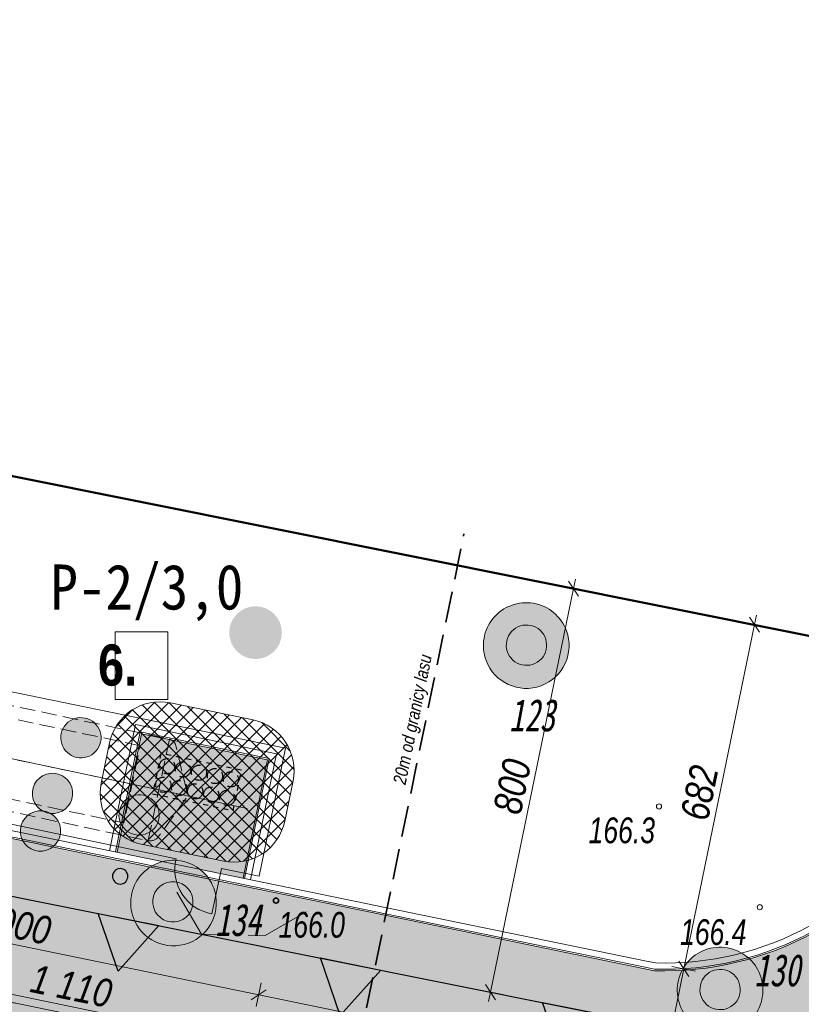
# Model space of a CAD drawing. Header units: metres. Extents: x -94 to 181, y -785 to -637.
# Tile 48 of 54: x 40 to 55, y -691 to -672. Entities that reach past the tile are written whole.
import ezdxf
from ezdxf.xclip import XClip

# ---------------------------------------------------------------- set-up
doc = ezdxf.new("R2010")
doc.units = ezdxf.units.M
doc.header["$MEASUREMENT"] = 0
doc.header["$XCLIPFRAME"] = 0
for name, pattern in [('CENTRE2', [28.575, 19.05, -3.175, 3.175, -3.175]), ('HIDDEN', [0.000375, 0.00025, -0.000125]), ('Krawędzie ukryte', [0.85, 0.6, -0.25]), ('Krawędzie ukryte drobniejsze', [0.425, 0.3, -0.125]), ('Przerywana kopia-000', [1.6, 0.6, -1]), ('Przerywana kopia-001', [1.85, 1.25, -0.6])]:
    doc.linetypes.add(name, pattern=pattern)
for name, color, linetype, lineweight in [('! PZT poziomice_Nr_pióra__1', 7, 'Continuous', 13), ('! PZT poziomice_Nr_pióra__255', 30, 'Continuous', 15), ('Mapa Poniatowa - do zatwierdzenia (3)_39_0_Nr_pióra__1', 7, 'Continuous', 13), ('PZT - strefy zagrożenia wybuchem_Nr_pióra__127', 6, 'Continuous', 5), ('PZT DRZEWA DO USUNIĘCIA _Nr_pióra__1', 7, 'Continuous', 13), ('PZT DRZEWA DO USUNIĘCIA _Nr_pióra__161', 7, 'Continuous', 5), ('PZT DRZEWA DO USUNIĘCIA _Nr_pióra__20', 1, 'Continuous', 13), ('PZT DRZEWA DO USUNIĘCIA _Nr_pióra__244', 7, 'Continuous', 20), ('PZT kanalizacja_Nr_pióra__19', 255, 'Continuous', 15), ('PZT kanalizacja_Nr_pióra__206', 7, 'Continuous', 30), ('PZT_Nr_pióra__1', 7, 'Continuous', 13), ('PZT_Nr_pióra__101', 7, 'Continuous', 5), ('PZT_Nr_pióra__18', 9, 'Continuous', 13), ('PZT_Nr_pióra__21', 7, 'Continuous', 25), ('PZT_Nr_pióra__41', 7, 'Continuous', 15), ('PZT_Nr_pióra__98', 154, 'Continuous', 13), ('Wymiarowanie - PZT_Nr_pióra__101', 7, 'Continuous', 5), ('Wymiarowanie - PZT_Nr_pióra__161', 7, 'Continuous', 5), ('Wymiarowanie - PZT_Nr_pióra__203', 150, 'Continuous', 35)]:
    doc.layers.add(name, color=color, linetype=linetype, lineweight=lineweight)
for name, color, linetype, lineweight, true_color in [('! PZT poziomice_Nr_pióra__231', 7, 'Continuous', 35, 0x24a2ff), ('! PZT poziomice_Nr_pióra__232', 7, 'Continuous', 13, 0x24a2ff), ('PZT DRZEWA DO USUNIĘCIA _Nr_pióra__220', 7, 'Continuous', 5, 0xd90005), ('PZT_Nr_pióra__214', 7, 'Continuous', 50, 0xac060b), ('PZT_Nr_pióra__221', 7, 'Continuous', 20, 0x575757), ('PZT_Nr_pióra__225', 7, 'Continuous', 13, 0x575757), ('PZT_Nr_pióra__232', 7, 'Continuous', 13, 0x24a2ff), ('PZT_Nr_pióra__233', 7, 'Continuous', 13, 0x1717ff), ('Wymiarowanie - PZT_Nr_pióra__140', 7, 'Continuous', 13, 0x7e20ff)]:
    doc.layers.add(name, color=color, linetype=linetype, lineweight=lineweight, true_color=true_color)
doc.layers.add('PZT MDCP', color=7, linetype='Continuous')
doc.layers.add('Wymiarowanie - PZT', color=7, linetype='Continuous')
doc.styles.add('GENERATED_STYLE_1', font='ARIALN.TTF')
doc.styles.add('GENERATED_STYLE_2', font='msgothic.ttc')
doc.styles.add('GENERATED_STYLE_4', font='msgothic.ttc')
doc.styles.add('GENERATED_STYLE_5', font='ARIALN.TTF')
doc.linetypes.add('Przekreślana podwójnie kopia-000', pattern='A,0,[2,PT.D.031.Shx,S=0.009921,R=0,X=0,Y=0],-1.25,0', length=1.25)
doc.linetypes.add('Strzałki kopia', pattern='A,0,[1,PT.D.031.Shx,S=0.015873,R=0,X=0,Y=0],-2.5,0', length=2.5)
doc.dimstyles.new('GENERATED_STYLE__1', dxfattribs={"dimtxt": 0.55, "dimasz": 0.2375, "dimexe": 0.18, "dimexo": 0, "dimgap": 0.09, "dimtad": 1, "dimdec": 0, "dimlfac": 100, "dimzin": 0, "dimdsep": 46, "dimtxsty": 'GENERATED_STYLE_1', "dimblk": 'ARROWHEAD_6', "dimblk1": 'ARROWHEAD_6', "dimblk2": 'ARROWHEAD_6', "dimcen": 0.09, "dimclrd": 7, "dimclre": 7, "dimclrt": 7, "dimadec": 1, "dimazin": 0, "dimtfac": 1, "dimtdec": 4, "dimtmove": 0, "dimatfit": 3, "dimfxl": 0, "dimtolj": 1, "dimtzin": 0, "dimarcsym": 0})
picture_1 = doc.add_image_def('image1.tif', size_in_pixel=(3509, 6496))

# ---------------------------------------------------------------- blocks, each defined once
blk = doc.blocks.new('Rysunek_1_39', base_point=(43.899, -710.766))
at = {"layer": 'Mapa Poniatowa - do zatwierdzenia (3)_39_0_Nr_pióra__1'}
image = blk.add_image(picture_1, insert=(-93.597, -636.506), size_in_units=(148.519, 274.99), rotation=-90, dxfattribs=at)
image.set_boundary_path([(-0.5, -0.5), (3508.5, 6495.5)])
blk = doc.blocks.new('*D27')
at = {"layer": 'Wymiarowanie - PZT_Nr_pióra__101', "linetype": 'Continuous'}
for p, q in [((67.71, -720.328), (74.379, -687.863)), ((66.347, -726.963), (67.71, -720.328)), ((67.94, -720.375), (67.48, -720.281)), ((66.577, -727.01), (66.118, -726.916)), ((66.309, -727.147), (66.347, -726.963))]:
    blk.add_line(p, q, dxfattribs=at)
at = {"layer": 'Wymiarowanie - PZT_Nr_pióra__161', "linetype": 'Continuous'}
for p, q in [((67.613, -720.181), (67.807, -720.476)), ((66.25, -726.815), (66.444, -727.111))]:
    blk.add_line(p, q, dxfattribs=at)
at = {"layer": 'Wymiarowanie - PZT_Nr_pióra__101', "insert": (66.815, -724.141), "char_height": 0.55, "attachment_point": 7, "rotation": 78.3916, "style": 'GENERATED_STYLE_1'}
blk.add_mtext('\\A1;{\\fArial Narrow|b0|i1|c238|p34;677}', dxfattribs=at)
blk = doc.blocks.new('ARROWHEAD_6')
at = {"color": 0, "linetype": 'Continuous', "lineweight": 0}
for p, q in [((0, 0), (-1, 0)), ((-0.5, -0.5), (0.5, 0.5))]:
    blk.add_line(p, q, dxfattribs=at)
blk = doc.blocks.new('*D28')
at = {"layer": 'Wymiarowanie - PZT_Nr_pióra__101', "linetype": 'Continuous'}
for p, q in [((74.379, -687.863), (74.417, -687.679)), ((67.71, -720.328), (74.379, -687.863)), ((74.609, -687.91), (74.15, -687.815))]:
    blk.add_line(p, q, dxfattribs=at)
at = {"layer": 'Wymiarowanie - PZT_Nr_pióra__161', "linetype": 'Continuous'}
for p, q in [((74.477, -688.01), (74.282, -687.715)), ((67.613, -720.181), (67.807, -720.476))]:
    blk.add_line(p, q, dxfattribs=at)
at = {"layer": 'Wymiarowanie - PZT_Nr_pióra__101', "insert": (70.778, -704.849), "char_height": 0.55, "attachment_point": 7, "rotation": 78.3916, "style": 'GENERATED_STYLE_1'}
blk.add_mtext('\\A1;{\\fArial Narrow|b0|i1|c238|p34;3\xa0314}', dxfattribs=at)
blk = doc.blocks.new('*D39')
at = {"layer": 'Wymiarowanie - PZT_Nr_pióra__101', "linetype": 'Continuous'}
for p, q in [((72.42, -687.46), (72.458, -687.277)), ((68.16, -708.2), (72.42, -687.46)), ((72.65, -687.507), (72.191, -687.413)), ((68.389, -708.248), (67.93, -708.153)), ((66.287, -717.317), (68.16, -708.2))]:
    blk.add_line(p, q, dxfattribs=at)
at = {"layer": 'Wymiarowanie - PZT_Nr_pióra__161', "linetype": 'Continuous'}
for p, q in [((72.518, -687.608), (72.323, -687.313)), ((68.062, -708.053), (68.257, -708.348))]:
    blk.add_line(p, q, dxfattribs=at)
at = {"layer": 'Wymiarowanie - PZT_Nr_pióra__101', "insert": (70.023, -698.584), "char_height": 0.55, "attachment_point": 7, "rotation": 78.3916, "style": 'GENERATED_STYLE_1'}
blk.add_mtext('\\A1;{\\fArial Narrow|b0|i1|c238|p34;2\xa0117}', dxfattribs=at)
blk = doc.blocks.new('*D45')
at = {"layer": 'Wymiarowanie - PZT_Nr_pióra__101', "linetype": 'Continuous'}
for p, q in [((35.88, -690.402), (35.974, -689.943)), ((35.927, -690.173), (46.803, -692.407)), ((46.756, -692.637), (46.85, -692.177)), ((46.803, -692.407), (47.097, -692.467))]:
    blk.add_line(p, q, dxfattribs=at)
at = {"layer": 'Wymiarowanie - PZT_Nr_pióra__161', "linetype": 'Continuous'}
for p, q in [((36.075, -690.075), (35.779, -690.27)), ((46.951, -692.31), (46.656, -692.504))]:
    blk.add_line(p, q, dxfattribs=at)
at = {"layer": 'Wymiarowanie - PZT_Nr_pióra__101', "char_height": 0.55, "attachment_point": 7, "rotation": 348.3916, "style": 'GENERATED_STYLE_1'}
for s, insert in [('\\A1;{\\fArial Narrow|b0|i1|c238|p34;1\xa0110}', (40.267, -690.952)), ('\\A1;{\\fArial Narrow|b0|i1|c238|p34;30}', (46.013, -692.132))]:
    blk.add_mtext(s, dxfattribs=dict(at, insert=insert))
blk = doc.blocks.new('*D51')
at = {"layer": 'Wymiarowanie - PZT_Nr_pióra__101', "linetype": 'Continuous'}
for p, q in [((52.992, -690.5), (54.365, -683.815)), ((50.358, -703.322), (52.992, -690.5)), ((53.222, -690.547), (52.763, -690.453)), ((48.346, -713.117), (50.358, -703.322)), ((50.588, -703.369), (50.129, -703.274))]:
    blk.add_line(p, q, dxfattribs=at)
at = {"layer": 'Wymiarowanie - PZT_Nr_pióra__161', "linetype": 'Continuous'}
for p, q in [((52.895, -690.352), (53.089, -690.647)), ((50.261, -703.174), (50.456, -703.469))]:
    blk.add_line(p, q, dxfattribs=at)
at = {"layer": 'Wymiarowanie - PZT_Nr_pióra__101', "insert": (51.408, -697.664), "char_height": 0.55, "attachment_point": 7, "rotation": 78.3916, "style": 'GENERATED_STYLE_1'}
blk.add_mtext('\\A1;{\\fArial Narrow|b0|i1|c238|p34;1\xa0309}', dxfattribs=at)
blk = doc.blocks.new('*D52')
at = {"layer": 'Wymiarowanie - PZT_Nr_pióra__101', "linetype": 'Continuous'}
for p, q in [((54.365, -683.815), (54.403, -683.631)), ((52.992, -690.5), (54.365, -683.815)), ((54.595, -683.862), (54.136, -683.767)), ((53.222, -690.547), (52.763, -690.453))]:
    blk.add_line(p, q, dxfattribs=at)
at = {"layer": 'Wymiarowanie - PZT_Nr_pióra__161', "linetype": 'Continuous'}
for p, q in [((54.463, -683.962), (54.268, -683.667)), ((52.895, -690.352), (53.089, -690.647))]:
    blk.add_line(p, q, dxfattribs=at)
at = {"layer": 'Wymiarowanie - PZT_Nr_pióra__101', "insert": (53.465, -687.652), "char_height": 0.55, "attachment_point": 7, "rotation": 78.3916, "style": 'GENERATED_STYLE_1'}
blk.add_mtext('\\A1;{\\fArial Narrow|b0|i1|c238|p34;682}', dxfattribs=at)
blk = doc.blocks.new('*D72')
at = {"layer": 'Wymiarowanie - PZT_Nr_pióra__101', "linetype": 'Continuous'}
for p, q in [((51.078, -683.162), (50.618, -683.068)), ((50.848, -683.115), (50.886, -682.931)), ((49.238, -690.953), (50.848, -683.115)), ((49.468, -691), (49.008, -690.906)), ((49.2, -691.136), (49.238, -690.953))]:
    blk.add_line(p, q, dxfattribs=at)
at = {"layer": 'Wymiarowanie - PZT_Nr_pióra__161', "linetype": 'Continuous'}
for p, q in [((50.945, -683.263), (50.751, -682.967)), ((49.141, -690.805), (49.335, -691.1))]:
    blk.add_line(p, q, dxfattribs=at)
at = {"layer": 'Wymiarowanie - PZT_Nr_pióra__101', "insert": (49.829, -687.529), "char_height": 0.55, "attachment_point": 7, "rotation": 78.3916, "style": 'GENERATED_STYLE_1'}
blk.add_mtext('\\A1;{\\fArial Narrow|b0|i1|c238|p34;800}', dxfattribs=at)
blk = doc.blocks.new('*D85')
at = {"layer": 'Wymiarowanie - PZT_Nr_pióra__101', "linetype": 'Continuous'}
for p, q in [((28.59, -687.687), (34.938, -688.991)), ((34.891, -689.221), (34.985, -688.761)), ((34.938, -688.991), (44.734, -691.003)), ((44.686, -691.233), (44.781, -690.774))]:
    blk.add_line(p, q, dxfattribs=at)
at = {"layer": 'Wymiarowanie - PZT_Nr_pióra__161', "linetype": 'Continuous'}
for p, q in [((35.086, -688.894), (34.791, -689.088)), ((44.881, -690.906), (44.586, -691.101))]:
    blk.add_line(p, q, dxfattribs=at)
at = {"layer": 'Wymiarowanie - PZT_Nr_pióra__101', "insert": (39.082, -689.73), "char_height": 0.55, "attachment_point": 7, "rotation": 348.3916, "style": 'GENERATED_STYLE_1'}
blk.add_mtext('\\A1;{\\fArial Narrow|b0|i1|c238|p34;1\xa0000}', dxfattribs=at)
blk = doc.blocks.new('*D86')
at = {"layer": 'Wymiarowanie - PZT_Nr_pióra__101', "linetype": 'Continuous'}
for p, q in [((34.938, -688.991), (44.734, -691.003)), ((44.686, -691.233), (44.781, -690.774)), ((44.734, -691.003), (66.388, -695.452)), ((66.341, -695.681), (66.435, -695.222)), ((66.388, -695.452), (66.571, -695.489))]:
    blk.add_line(p, q, dxfattribs=at)
at = {"layer": 'Wymiarowanie - PZT_Nr_pióra__161', "linetype": 'Continuous'}
for p, q in [((44.881, -690.906), (44.586, -691.101)), ((66.24, -695.549), (66.535, -695.354))]:
    blk.add_line(p, q, dxfattribs=at)
at = {"layer": 'Wymiarowanie - PZT_Nr_pióra__101', "insert": (54.807, -692.96), "char_height": 0.55, "attachment_point": 7, "rotation": 348.3916, "style": 'GENERATED_STYLE_1'}
blk.add_mtext('\\A1;{\\fArial Narrow|b0|i1|c238|p34;2\xa0211}', dxfattribs=at)
blk = doc.blocks.new('*D100')
at = {"layer": 'Wymiarowanie - PZT_Nr_pióra__101', "linetype": 'Continuous'}
for p, q in [((67.517, -686.456), (67.555, -686.273)), ((64.891, -699.239), (67.517, -686.456)), ((67.746, -686.503), (67.287, -686.409)), ((64.569, -700.807), (64.891, -699.239)), ((65.121, -699.286), (64.661, -699.192))]:
    blk.add_line(p, q, dxfattribs=at)
at = {"layer": 'Wymiarowanie - PZT_Nr_pióra__161', "linetype": 'Continuous'}
for p, q in [((67.614, -686.604), (67.42, -686.309)), ((64.794, -699.092), (64.988, -699.387))]:
    blk.add_line(p, q, dxfattribs=at)
at = {"layer": 'Wymiarowanie - PZT_Nr_pióra__101', "insert": (65.937, -693.601), "char_height": 0.55, "attachment_point": 7, "rotation": 78.3916, "style": 'GENERATED_STYLE_1'}
blk.add_mtext('\\A1;{\\fArial Narrow|b0|i1|c238|p34;1\xa0305}', dxfattribs=at)
blk = doc.blocks.new('*D120')
at = {"layer": 'Wymiarowanie - PZT_Nr_pióra__101', "linetype": 'Continuous'}
for p, q in [((34.516, -691.044), (34.422, -691.504)), ((34.469, -691.274), (34.285, -691.236)), ((44.265, -693.286), (34.469, -691.274)), ((44.312, -693.057), (44.217, -693.516)), ((44.448, -693.324), (44.265, -693.286))]:
    blk.add_line(p, q, dxfattribs=at)
at = {"layer": 'Wymiarowanie - PZT_Nr_pióra__161', "linetype": 'Continuous'}
for p, q in [((34.617, -691.177), (34.322, -691.371)), ((44.117, -693.383), (44.412, -693.189))]:
    blk.add_line(p, q, dxfattribs=at)
at = {"layer": 'Wymiarowanie - PZT_Nr_pióra__101', "insert": (38.613, -692.013), "char_height": 0.55, "attachment_point": 7, "rotation": 348.3916, "style": 'GENERATED_STYLE_1'}
blk.add_mtext('\\A1;{\\fArial Narrow|b0|i1|c238|p34;1\xa0000}', dxfattribs=at)
blk = doc.blocks.new('Etykieta_6', base_point=(42.455, -685.273))
at = {"layer": 'Wymiarowanie - PZT_Nr_pióra__140', "linetype": 'Continuous'}
for p, q in [((42.967, -683.953), (41.943, -683.953)), ((41.943, -683.953), (41.943, -685.27)), ((42.967, -685.27), (42.967, -683.953)), ((41.943, -685.27), (42.967, -685.27))]:
    blk.add_line(p, q, dxfattribs=at)
at = {"layer": 'Wymiarowanie - PZT_Nr_pióra__140', "insert": (42.967, -684.199), "char_height": 0.8, "attachment_point": 3, "style": 'GENERATED_STYLE_5'}
blk.add_mtext('\\A1;{\\pt0,140;\\fArial Narrow|b1|i0|c238|p34;6. \\fArial Narrow|b1|i0|c238|p34;\\A1{\\H.66x;\\S^  ;}\\fArial Narrow|b1|i0|c238|p34;\\fArial Narrow|b1|i0|c238|p34;\\A1{\\H.66x;\\S^  ;}\\fArial Narrow|b1|i0|c238|p34;\\fArial Narrow|b1|i0|c238|p34;\\fArial Narrow|b1|i0|c238|p34;\\fArial Narrow|b1|i0|c238|p34;\\fArial Narrow|b1|i0|c238|p34;\\fArial Narrow|b1|i0|c238|p34;\\fArial Narrow|b1|i0|c238|p34;\\fArial Narrow|b1|i0|c238|p34;\\fArial Narrow|b1|i0|c238|p34;\\fArial Narrow|b1|i0|c238|p34;\\fArial Narrow|b1|i0|c238|p34;\\fArial Narrow|b1|i0|c238|p34;\\fArial Narrow|b1|i0|c238|p34;\\fArial Narrow|b1|i0|c238|p34;\\fArial Narrow|b1|i0|c238|p34;\\fArial Narrow|b1|i0|c238|p34;\\fArial Narrow|b1|i0|c238|p34;\\fArial Narrow|b1|i0|c238|p34;\\fArial Narrow|b1|i0|c238|p34;\\fArial Narrow|b1|i0|c238|p34;\\fArial Narrow|b1|i0|c238|p34;\\fArial Narrow|b1|i0|c238|p34;\\fArial Narrow|b1|i0|c238|p34;\\fArial Narrow|b1|i0|c238|p34;\\fArial Narrow|b1|i0|c238|p34;\\fArial Narrow|b1|i0|c238|p34;}', dxfattribs=at)

msp = doc.modelspace()

# ---------------------------------------------------------------- hatches: boundary and pattern name
at = {"layer": 'PZT - strefy zagrożenia wybuchem_Nr_pióra__127', "linetype": 'Continuous'}
h = msp.add_hatch(dxfattribs=at)
h.set_pattern_fill('Siatka_5x5_ukośna', color=256, style=0, pattern_type=2)
h.set_pattern_definition([(45, (0, 0), (-0.141421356, 0.141421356), []), (135, (0, 0), (0.141421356, 0.141421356), [])])
h.paths.add_polyline_path([(41.675, -686.895, 0.414214), (42.452, -688.077), (44.058, -688.408, 0.414214), (45.239, -687.631), (45.401, -686.847, 0.414214), (44.624, -685.666), (43.018, -685.335, 0.414214), (41.836, -686.112)])
at = {"layer": 'PZT DRZEWA DO USUNIĘCIA _Nr_pióra__1', "linetype": 'Continuous'}
for points in [[(49.776, -684.233, 1), (50.006, -684.193, 1)], [(42.96, -689.218, 1), (43.19, -689.178, 1)], [(53.59, -690.92, 1), (53.82, -690.881, 1)]]:
    msp.add_hatch(color=256, dxfattribs=at).paths.add_polyline_path(points)
at = {"layer": 'PZT DRZEWA DO USUNIĘCIA _Nr_pióra__220', "linetype": 'Continuous', "lineweight": 0, "true_color": 0x360001}
for points in [[(49.151, -684.509, 1), (50.712, -683.932, 1)], [(42.3, -689.509, 1), (43.86, -688.933, 1)], [(52.917, -691.199, 1), (54.478, -690.623, 1)]]:
    msp.add_hatch(color=18, dxfattribs=at).paths.add_polyline_path(points)
at = {"layer": 'PZT DRZEWA DO USUNIĘCIA _Nr_pióra__220', "linetype": 'Continuous', "lineweight": 0, "true_color": 0xa20003}
for points in [[(49.562, -684.332, 1), (50.309, -684.095, 1)], [(40.908, -686.13, 1), (41.654, -685.893, 1)], [(40.354, -687.211, 1), (41.101, -686.974, 1)], [(42.038, -687.629, 1), (42.785, -687.392, 1)], [(40.122, -687.941, 1), (40.869, -687.704, 1)], [(42.694, -689.317, 1), (43.441, -689.08, 1)], [(53.325, -691.02, 1), (54.071, -690.783, 1)]]:
    msp.add_hatch(color=14, dxfattribs=at).paths.add_polyline_path(points)
at = {"layer": 'PZT DRZEWA DO USUNIĘCIA _Nr_pióra__244', "linetype": 'Continuous'}
for points in [[(41.173, -686.03, 1), (41.403, -685.991, 1)], [(40.62, -687.112, 1), (40.85, -687.072, 1)], [(42.303, -687.53, 1), (42.534, -687.49, 1)], [(40.387, -687.841, 1), (40.617, -687.802, 1)]]:
    msp.add_hatch(color=256, dxfattribs=at).paths.add_polyline_path(points)
at = {"layer": 'PZT kanalizacja_Nr_pióra__19', "linetype": 'Continuous', "lineweight": 0, "true_color": 0x3f3f3f}
msp.add_hatch(color=250, dxfattribs=at).paths.add_polyline_path([(41.894, -688.703, 1), (42.194, -688.703, 1)])
at = {"layer": 'PZT_Nr_pióra__18', "linetype": 'Continuous', "lineweight": 0, "true_color": 0x303030}
h = msp.add_hatch(color=250, dxfattribs=at)
h.paths.add_polyline_path([(18.462, -696.769), (18.29, -695.274), (20.231, -685.827, 0.034274), (20.378, -681.83), (19.977, -677.615), (19.791, -676.888), (28.952, -678.724), (28.605, -679.741, 0.232055), (28.926, -682.12), (30.987, -684.805, 0.108584), (33.551, -686.482, 0.02167), (37.226, -687.41), (52.234, -690.497), (52.423, -690.536, 0.133896), (55.516, -689.796), (60.22, -686.318, 0.152322), (61.077, -685.165), (68.207, -686.595), (68.049, -687.367), (67.921, -687.476), (67.628, -687.732, 0.007662), (66.8, -688.48, 0.005567), (66.173, -689.078), (66.005, -689.243, 0.017405), (65.696, -689.561, 0.023469), (65.033, -690.353, 0.005902), (64.878, -690.562, 0.05924), (63.612, -692.835, 0.021782), (63.293, -693.721), (60.877, -705.482), (59.871, -710.38), (56.344, -709.656), (56.996, -706.482, 0.961191), (56.017, -706.281), (55.365, -709.454), (51.838, -708.73), (50.832, -713.628), (47.306, -712.903), (49.157, -703.891, 0.352559), (48.594, -702.966), (32.617, -699.677, 0.414214), (31.615, -700.332), (30.778, -704.404), (17.456, -701.667)])
h.paths.add_polyline_path([(47.066, -692.617), (35.602, -690.262), (34.113, -697.511), (45.577, -699.866)], flags=0)
at = {"layer": 'PZT_Nr_pióra__18', "linetype": 'Continuous', "lineweight": 0, "true_color": 0x606060}
h = msp.add_hatch(color=251, dxfattribs=at)
h.paths.add_polyline_path([(18.29, -695.274), (20.231, -685.827, 0.034274), (20.378, -681.83), (19.977, -677.615), (19.791, -676.888), (28.952, -678.724), (28.605, -679.741, 0.232055), (28.926, -682.12), (30.987, -684.805, 0.108584), (33.551, -686.482, 0.02167), (37.226, -687.41), (52.234, -690.497), (52.423, -690.536, 0.133896), (55.516, -689.796), (60.22, -686.318, 0.152322), (61.077, -685.165), (68.207, -686.595), (68.049, -687.367), (67.921, -687.476), (67.628, -687.732, 0.007662), (66.8, -688.48, 0.005567), (66.173, -689.078), (66.005, -689.243, 0.017405), (65.696, -689.561, 0.023469), (65.033, -690.353, 0.005902), (64.878, -690.562, 0.05924), (63.612, -692.835, 0.021782), (63.293, -693.721), (60.877, -705.482), (57.35, -704.758), (56.996, -706.482, 0.961191), (56.017, -706.281), (56.371, -704.557), (49.318, -703.108), (49.157, -703.891, 0.352559), (48.594, -702.966), (32.617, -699.677, 0.414214), (31.615, -700.332), (31.784, -699.506), (18.315, -696.739)])
h.paths.add_polyline_path([(34.113, -697.511), (35.602, -690.262), (47.063, -692.616), (45.574, -699.865)], flags=0)
for points in [[(44.43, -688.739), (41.982, -688.236), (42.455, -685.934), (44.904, -686.438)], [(41.982, -688.236), (42.455, -685.934), (44.904, -686.438), (44.43, -688.739)]]:
    msp.add_hatch(color=251, dxfattribs=at).paths.add_polyline_path(points)
at = {"layer": 'PZT_Nr_pióra__221', "linetype": 'Continuous', "lineweight": 0, "true_color": 0x2b2b2b}
h = msp.add_hatch(color=250, dxfattribs=at)
h.paths.add_polyline_path([(47.066, -692.617), (45.577, -699.866), (34.113, -697.511), (35.602, -690.262)])
h.paths.add_polyline_path([(45.035, -696.794), (35.885, -694.914, -0.890016), (36.205, -693.347), (45.357, -695.227, -0.811826)], flags=0)
at = {"layer": 'PZT_Nr_pióra__233', "linetype": 'Continuous'}
msp.add_hatch(color=256, dxfattribs=at).paths.add_polyline_path([(45.185, -683.97, 1), (44.161, -683.97, 1)])

# ---------------------------------------------------------------- linework, layer by layer
at = {"layer": '! PZT poziomice_Nr_pióra__1', "linetype": 'Przerywana kopia-001', "flags": 128}
msp.add_lwpolyline([(45.655, -689.395), (44.86, -689.855), (43.624, -689.825), (42.91, -688.613)], dxfattribs=at)
at = {"layer": '! PZT poziomice_Nr_pióra__231', "linetype": 'Continuous'}
msp.add_circle((45.071, -689.175), 0.05, dxfattribs=at)
at = {"layer": '! PZT poziomice_Nr_pióra__255', "linetype": 'Continuous'}
for centre in [(52.511, -687.346), (54.468, -689.303)]:
    msp.add_circle(centre, 0.05, dxfattribs=at)
at = {"layer": 'PZT - strefy zagrożenia wybuchem_Nr_pióra__127', "linetype": 'Continuous', "flags": 128}
msp.add_lwpolyline([(41.675, -686.895, 0.414214), (42.452, -688.077), (44.058, -688.408, 0.414214), (45.239, -687.631), (45.401, -686.847, 0.414214), (44.624, -685.666), (43.018, -685.335, 0.414214), (41.836, -686.112)], format="xyb", close=True, dxfattribs=at)
at = {"layer": 'PZT DRZEWA DO USUNIĘCIA _Nr_pióra__161', "linetype": 'Continuous', "flags": 128}
for points in [[(49.151, -684.509, 1), (50.712, -683.932, 1)], [(49.562, -684.332, 1), (50.309, -684.095, 1)], [(42.3, -689.509, 1), (43.86, -688.933, 1)], [(42.694, -689.317, 1), (43.441, -689.08, 1)], [(52.917, -691.199, 1), (54.478, -690.623, 1)], [(53.325, -691.02, 1), (54.071, -690.783, 1)]]:
    msp.add_lwpolyline(points, format="xyb", close=True, dxfattribs=at)
at = {"layer": 'PZT DRZEWA DO USUNIĘCIA _Nr_pióra__244', "linetype": 'Continuous', "flags": 128}
for points in [[(40.908, -686.13, 1), (41.654, -685.893, 1)], [(40.354, -687.211, 1), (41.101, -686.974, 1)], [(42.038, -687.629, 1), (42.785, -687.392, 1)], [(40.122, -687.941, 1), (40.869, -687.704, 1)]]:
    msp.add_lwpolyline(points, format="xyb", close=True, dxfattribs=at)
at = {"layer": 'PZT kanalizacja_Nr_pióra__206', "linetype": 'Continuous', "flags": 128}
msp.add_lwpolyline([(41.894, -688.703, 1), (42.194, -688.703, 1)], format="xyb", close=True, dxfattribs=at)
at = {"layer": 'PZT_Nr_pióra__1', "linetype": 'Continuous', "flags": 128}
for points in [[(42.069, -688.407), (37.488, -687.465, -0.020549), (33.573, -686.49, -0.108692), (30.987, -684.805), (28.926, -682.12, -0.232055), (28.605, -679.741), (28.952, -678.724)], [(42.075, -688.377), (37.494, -687.436, -0.020544), (33.583, -686.462, -0.108587), (31.01, -684.785), (28.95, -682.102, -0.23195), (28.634, -679.75), (28.982, -678.73)], [(42.099, -688.26), (37.519, -687.318, -0.02052), (33.621, -686.348, -0.10816), (31.101, -684.706), (29.048, -682.032, -0.231514), (28.747, -679.789), (29.1, -678.754)], [(61.24, -684.494, -0.194884), (60.279, -686.274), (55.516, -689.796, -0.133896), (52.423, -690.536), (52.235, -690.497)], [(61.21, -684.492, -0.194692), (60.237, -686.25), (55.501, -689.77, -0.133774), (52.426, -690.506), (52.241, -690.468)], [(61.09, -684.488, -0.193904), (60.174, -686.163), (55.443, -689.665, -0.133278), (52.44, -690.386), (52.265, -690.351)]]:
    msp.add_lwpolyline(points, format="xyb", dxfattribs=at)
for points in [[(41.835, -688.205), (42.338, -685.757), (45.081, -686.321), (44.577, -688.769)], [(41.952, -688.23), (42.432, -685.899), (44.939, -686.414), (44.46, -688.745)], [(41.982, -688.236), (42.455, -685.934), (44.904, -686.438), (44.431, -688.739)], [(52.265, -690.351), (47.662, -689.403), (42.099, -688.26)], [(52.235, -690.497), (47.631, -689.55), (42.069, -688.407)], [(52.241, -690.468), (47.637, -689.521), (42.075, -688.377)]]:
    msp.add_lwpolyline(points, dxfattribs=at)
at = {"layer": 'PZT_Nr_pióra__101', "linetype": 'CENTRE2'}
msp.add_line((35.222, -685.425), (44.508, -687.385), dxfattribs=at)
at = {"layer": 'PZT_Nr_pióra__101', "linetype": 'Krawędzie ukryte drobniejsze'}
msp.add_line((35.893, -685.566), (43.487, -687.169), dxfattribs=at)
at = {"layer": 'PZT_Nr_pióra__101', "linetype": 'Krawędzie ukryte drobniejsze', "flags": 128}
for points in [[(36.357, -686.695), (42.585, -688.01), (43.002, -686.036), (36.774, -684.722)], [(42.433, -686.166), (37.247, -685.071), (36.93, -686.572), (42.116, -687.667)]]:
    msp.add_lwpolyline(points, close=True, dxfattribs=at)
msp.add_lwpolyline([(42.585, -688.01, 0.296966), (42.79, -687.931), (43.358, -687.142), (43.124, -686.16, 0.237091), (43.002, -686.036)], format="xyb", dxfattribs=at)
at = {"layer": 'PZT_Nr_pióra__21', "linetype": 'Continuous', "flags": 128}
msp.add_lwpolyline([(10.226, -683.129), (74.585, -696.033)], dxfattribs=at)
at = {"layer": 'PZT_Nr_pióra__21', "linetype": 'HIDDEN', "flags": 128}
msp.add_lwpolyline([(42.673, -687.101), (44.24, -687.425), (44.402, -686.641), (42.835, -686.318)], close=True, dxfattribs=at)
at = {"layer": 'PZT_Nr_pióra__21', "linetype": 'Continuous', "flags": 128}
for points in [[(42.795, -689.659), (42.006, -690.544), (41.618, -689.423)], [(47.109, -690.524), (46.32, -691.408), (45.933, -690.288)], [(51.423, -691.389), (50.634, -692.273), (50.247, -691.153)]]:
    msp.add_lwpolyline(points, close=True, dxfattribs=at)
at = {"layer": 'PZT_Nr_pióra__21', "linetype": 'Krawędzie ukryte drobniejsze'}
for centre in [(42.955, -686.563), (43.265, -686.627), (43.575, -686.691), (43.885, -686.755), (44.195, -686.819), (42.88, -686.924), (43.19, -686.988), (43.5, -687.052), (43.811, -687.116), (44.121, -687.18)]:
    msp.add_circle(centre, 0.148, dxfattribs=at)
at = {"layer": 'PZT_Nr_pióra__214', "linetype": 'Continuous', "flags": 128}
msp.add_lwpolyline([(68.207, -686.595), (19.177, -676.765), (11.237, -715.665), (60.177, -725.685)], close=True, dxfattribs=at)
at = {"layer": 'PZT_Nr_pióra__225', "linetype": 'Continuous', "flags": 128}
msp.add_lwpolyline([(47.066, -692.617), (45.577, -699.866), (34.113, -697.511), (35.602, -690.262)], close=True, dxfattribs=at)
at = {"layer": 'PZT_Nr_pióra__232', "linetype": 'Przerywana kopia-000', "flags": 128}
msp.add_lwpolyline([(47.066, -692.617), (45.577, -699.866), (34.113, -697.511), (35.602, -690.262)], close=True, dxfattribs=at)
at = {"layer": 'PZT_Nr_pióra__41', "linetype": 'Przekreślana podwójnie kopia-000', "flags": 128}
msp.add_lwpolyline([(44.01, -688.549), (44.744, -688.703), (45.255, -686.217), (36.152, -684.345), (35.646, -686.793), (43.129, -688.364)], dxfattribs=at)
msp.add_lwpolyline([(44.01, -688.549), (43.825, -689.43, -0.436303), (43.129, -688.364)], format="xyb", dxfattribs=at)
at = {"layer": 'PZT_Nr_pióra__98', "linetype": 'Strzałki kopia', "flags": 128}
msp.add_lwpolyline([(24.502, -677.832), (24.238, -681.197, 0.30118), (30.707, -689.463), (35.55, -690.532), (47.008, -692.885), (49.957, -693.517, 0.236603), (62.113, -688.651), (64.465, -685.845)], format="xyb", dxfattribs=at)
at = {"layer": 'Wymiarowanie - PZT_Nr_pióra__203', "linetype": 'Krawędzie ukryte'}
msp.add_line((44.608, -702.082), (48.722, -682.054), dxfattribs=at)

# ---------------------------------------------------------------- block references
at = {"layer": 'PZT MDCP', "linetype": 'Continuous'}
ref = msp.add_blockref('Rysunek_1_39', (43.899, -710.766), dxfattribs=at)
XClip(ref).set_block_clipping_path([(-93.5966232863, -785.025747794), (181.3936544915, -636.5063033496)])
at = {"layer": 'Wymiarowanie - PZT', "color": 190, "linetype": 'Continuous', "lineweight": 13, "true_color": 0x7e20ff}
msp.add_blockref('Etykieta_6', (42.455, -685.273), dxfattribs=at)

# ---------------------------------------------------------------- texts
at = {"layer": '! PZT poziomice_Nr_pióra__232', "linetype": 'Continuous', "insert": (46.41, -689.902), "char_height": 0.5, "attachment_point": 9, "style": 'GENERATED_STYLE_1'}
msp.add_mtext('\\A1;{\\W0.900000x;\\fArial Narrow|b0|i1|c238|p34;166.0}', dxfattribs=at)
at = {"layer": '! PZT poziomice_Nr_pióra__255', "linetype": 'Continuous', "char_height": 0.5, "attachment_point": 9, "style": 'GENERATED_STYLE_1'}
for s, insert in [('\\A1;{\\W0.900000x;\\fArial Narrow|b0|i1|c238|p34;166.3}', (52.433, -688.067)), ('\\A1;{\\W0.900000x;\\fArial Narrow|b0|i1|c238|p34;166.4}', (54.21, -690.043))]:
    msp.add_mtext(s, dxfattribs=dict(at, insert=insert))
at = {"layer": 'PZT DRZEWA DO USUNIĘCIA _Nr_pióra__20', "linetype": 'Continuous', "char_height": 0.625, "attachment_point": 9, "style": 'GENERATED_STYLE_4'}
for s, insert in [('\\A1;{\\W0.700000x;\\fMS Gothic|b0|i1|c238|p49;123}', (50.491, -685.896)), ('\\A1;{\\W0.700000x;\\fMS Gothic|b0|i1|c238|p49;134}', (44.781, -689.872)), ('\\A1;{\\W0.700000x;\\fMS Gothic|b0|i1|c238|p49;130}', (55.255, -690.849))]:
    msp.add_mtext(s, dxfattribs=dict(at, insert=insert))
at = {"layer": 'PZT_Nr_pióra__233', "linetype": 'Continuous', "insert": (40.687, -683.747), "char_height": 0.875, "attachment_point": 7, "style": 'GENERATED_STYLE_2'}
msp.add_mtext('\\A1;{\\W0.900000x;\\fMS Gothic|b1|i0|c238|p49;P-2/3,0}', dxfattribs=at)
at = {"layer": 'Wymiarowanie - PZT_Nr_pióra__203', "linetype": 'Continuous', "insert": (47.341, -686.883), "char_height": 0.25, "attachment_point": 1, "rotation": 78.3916, "style": 'GENERATED_STYLE_1'}
msp.add_mtext('\\A1;{\\fArial Narrow|b0|i1|c238|p34;20m od granicy lasu}', dxfattribs=at)

# ---------------------------------------------------------------- dimensions: what is measured, and where the dimension line sits
at = {"layer": 'Wymiarowanie - PZT', "linetype": 'Continuous'}
for base, p1, p2, angle, picture, middle, turn in [((50.848, -683.115), (49.638, -691.035), (51.544, -683.258), 78.3916, '*D72', (49.686, -686.86), 78.3916), ((54.365, -683.815), (52.385, -690.375), (55.379, -684.023), 78.3916, '*D52', (53.321, -686.984), 78.3916), ((52.992, -690.5), (52.844, -703.832), (52.385, -690.375), 78.3916, '*D51', (51.328, -696.688), 78.3916), ((67.517, -686.456), (45.337, -695.223), (67.516, -686.456), 78.3916, '*D100', (65.857, -692.625), 78.3916), ((72.42, -687.46), (48.127, -704.085), (68.207, -686.595), 78.3916, '*D39', (69.937, -697.635), 78.3916), ((74.379, -687.863), (53.855, -717.482), (68.207, -686.595), 78.3916, '*D28', (70.697, -703.873), 78.3916), ((44.734, -691.003), (34.694, -690.178), (44.49, -692.19), 348.3916, '*D85', (40.059, -689.65), 348.3916), ((67.71, -720.328), (64.388, -726.561), (53.855, -717.482), 78.3916, '*D27', (66.671, -723.472), 78.3916), ((66.388, -695.452), (44.49, -692.19), (64.172, -706.237), 348.3916, '*D86', (55.756, -692.875), 348.3916), ((46.803, -692.407), (35.836, -690.616), (46.712, -692.851), 348.3916, '*D45', (41.216, -690.866), 348.3916), ((34.469, -691.274), (44.49, -692.19), (34.694, -690.178), 168.3916, '*D120', (39.59, -691.933), 348.3916)]:
    dim = msp.add_linear_dim(base=base, p1=p1, p2=p2, angle=angle, dimstyle='GENERATED_STYLE__1', dxfattribs=at)
    dim.commit()
    dim.dimension.update_dxf_attribs({"geometry": picture, "text_midpoint": middle, "dimtype": 160, "text_rotation": turn})

doc.saveas('drawing.dxf')
